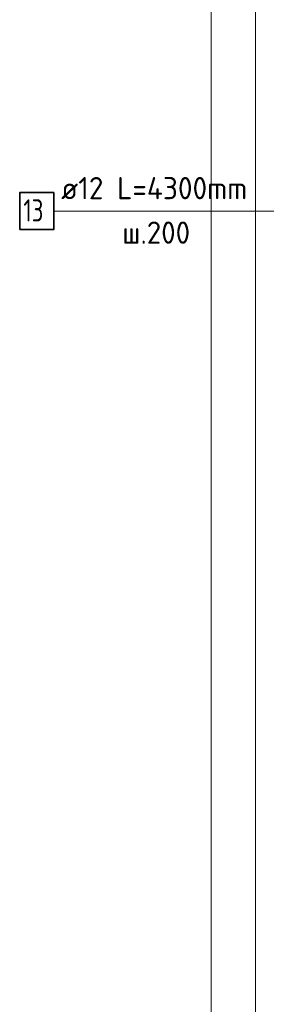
# Model space of a CAD drawing. Header units: millimetres. Extents: x -3026 to 47325, y -2839 to 55854.
# Tile 56 of 130: x 23938 to 24492, y 43964 to 46178. Entities that reach past the tile are written whole.
import ezdxf

# ---------------------------------------------------------------- set-up
doc = ezdxf.new("R2010")
doc.units = ezdxf.units.MM
doc.layers.add('Standard', color=7, linetype='Continuous', lineweight=25)
doc.layers.add('Арм.стержн. вертикальными 1', color=22, linetype='Continuous', lineweight=35)
doc.styles.add('ISOCPEUR', font='ISOCPEUR')

msp = doc.modelspace()

# ---------------------------------------------------------------- linework, layer by layer
at = {"layer": 'Standard', "color": 7, "linetype": 'Continuous', "lineweight": 13, "transparency": 33554687}
for points in [[(24368.2, 43543.4), (25238.2, 43543.4), (25238.2, 48830.8), (24368.2, 48830.8), (24368.2, 43543.4)], [(24468.2, 43643.4), (25138.2, 43643.4), (25138.2, 48730.8), (24468.2, 48730.8), (24468.2, 43643.4)]]:
    msp.add_lwpolyline(points, dxfattribs=at)
at = {"layer": 'Арм.стержн. вертикальными 1', "color": 7, "linetype": 'Continuous', "lineweight": 13, "transparency": 33554687}
msp.add_line((24014.2, 45747.8), (24618.2, 45747.8), dxfattribs=at)
at = {"layer": 'Арм.стержн. вертикальными 1', "color": 7, "linetype": 'Continuous', "lineweight": 35, "transparency": 33554687}
msp.add_lwpolyline([(23937.5, 45706.1), (24014.2, 45706.1), (24014.2, 45789.4), (23937.5, 45789.4), (23937.5, 45706.1)], dxfattribs=at)

# ---------------------------------------------------------------- texts
at = {"layer": 'Арм.стержн. вертикальными 1', "color": 7, "linetype": 'Continuous', "lineweight": 25, "transparency": 33554687, "char_height": 50, "attachment_point": 7, "style": 'ISOCPEUR'}
for s, insert, width in [('\\W0.96;ø12 L=4300mm ', (24030.8, 45774.4), 493.775), ('\\W0.75;13', (23945.8, 45724.4), 78.713), ('\\W0.95;ш.200 ', (24168.3, 45674.4), 218.666)]:
    msp.add_mtext(s, dxfattribs=dict(at, insert=insert, width=width))

doc.saveas('drawing.dxf')
